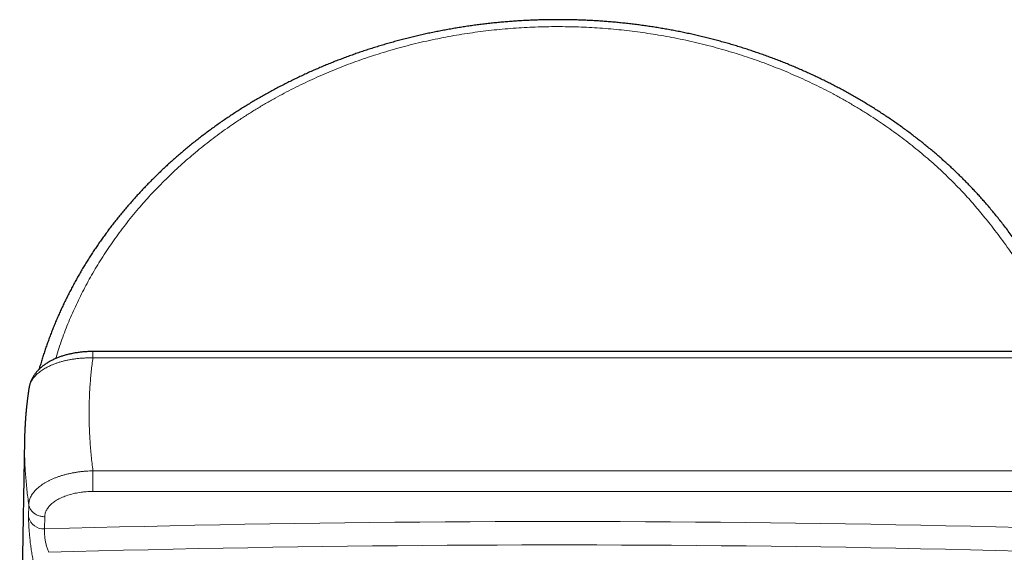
# Model space of a CAD drawing. Header units: millimetres. Extents: x 8 to 735, y 12 to 450.
# Tile 49 of 67: x 346 to 392, y 425 to 450. Entities that reach past the tile are written whole.
import ezdxf

# ---------------------------------------------------------------- set-up
doc = ezdxf.new("R2010")
doc.units = ezdxf.units.MM

msp = doc.modelspace()

# ---------------------------------------------------------------- linework, layer by layer
at = {"color": 7, "linetype": 'Continuous', "lineweight": 30}
for p, q in [((427.863, 434.191), (349.399, 434.191)), ((346.43, 432.502), (346.43, 432.499)), ((346.222, 430.073), (346, 416.788))]:
    msp.add_line(p, q, dxfattribs=at)
at = {"color": 252, "linetype": 'Continuous', "lineweight": 0}
for p, q in [((349.399, 433.897), (427.863, 433.897)), ((346.222, 430.073), (346.219, 429.801)), ((349.399, 428.648), (427.863, 428.648)), ((349.399, 427.688), (427.863, 427.688)), ((346.419, 427.072), (346.411, 426.502)), ((347.163, 426.514), (347.155, 425.944))]:
    msp.add_line(p, q, dxfattribs=at)
at = {"color": 252, "linetype": 'Continuous', "lineweight": 0, "flags": 128}
for points in [[(345.997, 416.511), (346.101, 422.741), (346.219, 429.801)], [(347.155, 425.944), (348.316, 425.977), (349.477, 426.009), (350.638, 426.039), (351.799, 426.067), (352.961, 426.093), (354.123, 426.118), (355.285, 426.141), (356.446, 426.163), (357.609, 426.183), (358.771, 426.201), (359.933, 426.218), (361.095, 426.233), (362.258, 426.246), (363.42, 426.258), (364.583, 426.267), (365.745, 426.276), (366.908, 426.282), (368.07, 426.287), (369.233, 426.291), (370.396, 426.292), (371.558, 426.292), (372.721, 426.291), (373.884, 426.288), (375.046, 426.283), (376.209, 426.276), (377.371, 426.268), (378.534, 426.258), (379.696, 426.246), (380.859, 426.233), (382.021, 426.218), (383.183, 426.202), (384.346, 426.183), (385.508, 426.164), (386.67, 426.142), (387.831, 426.119), (388.993, 426.094), (390.155, 426.068), (391.316, 426.04), (392.477, 426.01)], [(347.347, 424.86), (348.502, 424.893), (349.658, 424.924), (350.813, 424.953), (351.969, 424.981), (353.125, 425.007), (354.281, 425.032), (355.437, 425.055), (356.594, 425.076), (357.75, 425.096), (358.907, 425.114), (360.063, 425.13), (361.22, 425.145), (362.377, 425.158), (363.533, 425.169), (364.69, 425.179), (365.847, 425.187), (367.004, 425.194), (368.161, 425.198), (369.318, 425.202), (370.475, 425.203), (371.632, 425.203), (372.789, 425.201), (373.946, 425.198), (375.103, 425.193), (376.26, 425.186), (377.417, 425.178), (378.574, 425.168), (379.73, 425.157), (380.887, 425.143), (382.044, 425.128), (383.2, 425.112), (384.357, 425.094), (385.513, 425.074), (386.67, 425.053), (387.826, 425.03), (388.982, 425.005), (390.138, 424.978), (391.294, 424.95), (392.449, 424.921)]]:
    msp.add_lwpolyline(points, dxfattribs=at)
at = {"color": 252, "linetype": 'Continuous', "lineweight": 0}
msp.add_arc((347.114, 426.665), 0.722, 193.0347, 273.2044, dxfattribs=at)
at = {"color": 7, "linetype": 'Continuous', "lineweight": 30}
for points, knots in [([(395.981, 434.191), (395.948, 434.229), (395.871, 434.316), (395.752, 434.455), (395.621, 434.612), (395.488, 434.775), (395.352, 434.944), (395.213, 435.122), (395.069, 435.31), (394.921, 435.508), (394.765, 435.719), (394.601, 435.946), (394.424, 436.195), (394.229, 436.473), (394.003, 436.798), (393.731, 437.193), (393.43, 437.632), (393.14, 438.054), (392.89, 438.414), (392.679, 438.715), (392.485, 438.987), (392.304, 439.238), (392.125, 439.481), (391.947, 439.721), (391.767, 439.957), (391.593, 440.181), (391.424, 440.395), (391.258, 440.6), (391.095, 440.797), (390.934, 440.987), (390.776, 441.17), (390.619, 441.348), (390.464, 441.519), (390.309, 441.687), (390.151, 441.853), (389.989, 442.021), (389.823, 442.188), (389.655, 442.355), (389.484, 442.52), (389.311, 442.685), (389.135, 442.848), (388.956, 443.01), (388.775, 443.171), (388.592, 443.331), (388.405, 443.49), (388.216, 443.647), (388.024, 443.804), (387.83, 443.959), (387.634, 444.113), (387.436, 444.265), (387.236, 444.415), (387.035, 444.563), (386.832, 444.709), (386.627, 444.853), (386.421, 444.995), (386.213, 445.135), (386.003, 445.274), (385.792, 445.41), (385.579, 445.544), (385.366, 445.676), (385.151, 445.806), (384.935, 445.933), (384.718, 446.059), (384.499, 446.182), (384.279, 446.303), (384.057, 446.423), (383.834, 446.54), (383.609, 446.655), (383.383, 446.768), (383.156, 446.88), (382.927, 446.989), (382.696, 447.096), (382.464, 447.201), (382.231, 447.304), (381.996, 447.405), (381.759, 447.504), (381.522, 447.601), (381.283, 447.695), (381.044, 447.788), (380.803, 447.878), (380.562, 447.966), (380.319, 448.052), (380.075, 448.135), (379.83, 448.217), (379.583, 448.296), (379.336, 448.373), (379.088, 448.448), (378.839, 448.52), (378.589, 448.59), (378.338, 448.658), (378.086, 448.724), (377.833, 448.787), (377.581, 448.848), (377.328, 448.907), (377.074, 448.963), (376.819, 449.017), (376.563, 449.069), (376.307, 449.118), (376.05, 449.165), (375.793, 449.21), (375.535, 449.252), (375.277, 449.293), (375.018, 449.33), (374.759, 449.366), (374.5, 449.399), (374.24, 449.429), (373.979, 449.457), (373.719, 449.483), (373.458, 449.507), (373.196, 449.528), (372.934, 449.547), (372.671, 449.563), (372.408, 449.578), (372.145, 449.589), (371.882, 449.599), (371.619, 449.606), (371.355, 449.61), (371.092, 449.612), (370.829, 449.612), (370.566, 449.609), (370.303, 449.604), (370.04, 449.597), (369.778, 449.587), (369.515, 449.575), (369.254, 449.56), (368.993, 449.544), (368.732, 449.524), (368.471, 449.503), (368.211, 449.479), (367.95, 449.452), (367.69, 449.424), (367.431, 449.392), (367.171, 449.359), (366.912, 449.323), (366.654, 449.285), (366.395, 449.244), (366.137, 449.201), (365.879, 449.156), (365.621, 449.108), (365.364, 449.058), (365.108, 449.006), (364.853, 448.951), (364.598, 448.894), (364.344, 448.835), (364.091, 448.773), (363.838, 448.709), (363.587, 448.643), (363.337, 448.575), (363.087, 448.504), (362.838, 448.431), (362.591, 448.356), (362.344, 448.279), (362.098, 448.2), (361.854, 448.118), (361.611, 448.034), (361.368, 447.948), (361.127, 447.86), (360.888, 447.769), (360.649, 447.677), (360.411, 447.582), (360.175, 447.485), (359.94, 447.386), (359.705, 447.285), (359.472, 447.181), (359.24, 447.075), (359.01, 446.968), (358.78, 446.858), (358.553, 446.746), (358.326, 446.632), (358.101, 446.516), (357.876, 446.397), (357.653, 446.276), (357.431, 446.153), (357.21, 446.028), (356.991, 445.902), (356.774, 445.773), (356.559, 445.643), (356.346, 445.511), (356.135, 445.377), (355.926, 445.242), (355.719, 445.104), (355.512, 444.964), (355.308, 444.823), (355.105, 444.68), (354.905, 444.535), (354.706, 444.388), (354.509, 444.24), (354.314, 444.089), (354.121, 443.938), (353.93, 443.784), (353.741, 443.628), (353.553, 443.471), (353.368, 443.312), (353.184, 443.151), (353.002, 442.988), (352.822, 442.824), (352.644, 442.658), (352.468, 442.49), (352.295, 442.321), (352.123, 442.15), (351.953, 441.977), (351.785, 441.803), (351.62, 441.628), (351.457, 441.45), (351.296, 441.272), (351.137, 441.092), (350.98, 440.91), (350.825, 440.727), (350.673, 440.542), (350.523, 440.356), (350.375, 440.17), (350.23, 439.982), (350.088, 439.793), (349.948, 439.603), (349.811, 439.412), (349.676, 439.219), (349.543, 439.026), (349.413, 438.832), (349.286, 438.636), (349.161, 438.439), (349.038, 438.241), (348.918, 438.042), (348.8, 437.842), (348.685, 437.641), (348.572, 437.438), (348.461, 437.234), (348.353, 437.029), (348.247, 436.823), (348.144, 436.616), (348.043, 436.407), (347.945, 436.197), (347.849, 435.987), (347.756, 435.775), (347.666, 435.564), (347.578, 435.352), (347.493, 435.139), (347.411, 434.924), (347.331, 434.71), (347.254, 434.495), (347.18, 434.279), (347.108, 434.062), (347.039, 433.845), (346.972, 433.627), (346.925, 433.467), (346.901, 433.38), (346.897, 433.366)], [0, 0, 0, 0, 0.002506, 0.005837, 0.009258, 0.012794, 0.016458, 0.020271, 0.024254, 0.02844, 0.03287, 0.037606, 0.042739, 0.048425, 0.05496, 0.062971, 0.072917, 0.082196, 0.089128, 0.095316, 0.100946, 0.106129, 0.111065, 0.116304, 0.121294, 0.126066, 0.130655, 0.135083, 0.13937, 0.143531, 0.147579, 0.151524, 0.155375, 0.159137, 0.162909, 0.166803, 0.170706, 0.174618, 0.178541, 0.182475, 0.186421, 0.190379, 0.194352, 0.198338, 0.20234, 0.206358, 0.210394, 0.214448, 0.218492, 0.222537, 0.22658, 0.230622, 0.234664, 0.238706, 0.242731, 0.246765, 0.250801, 0.254834, 0.258857, 0.262866, 0.266854, 0.270854, 0.27485, 0.278844, 0.282836, 0.286826, 0.290816, 0.294806, 0.298796, 0.302788, 0.306782, 0.310778, 0.314777, 0.31878, 0.322794, 0.326805, 0.330814, 0.33482, 0.338825, 0.34283, 0.346835, 0.35084, 0.354847, 0.358855, 0.362866, 0.36688, 0.370899, 0.374902, 0.378911, 0.382928, 0.386947, 0.390961, 0.394964, 0.398952, 0.40296, 0.406966, 0.41097, 0.414974, 0.418978, 0.422982, 0.426988, 0.430992, 0.434995, 0.438997, 0.442998, 0.446999, 0.451001, 0.455005, 0.45901, 0.463018, 0.46703, 0.471045, 0.475065, 0.479088, 0.483107, 0.487124, 0.49114, 0.495156, 0.499173, 0.50319, 0.507196, 0.511203, 0.515212, 0.51922, 0.523222, 0.527217, 0.531201, 0.5352, 0.539199, 0.543197, 0.547195, 0.551194, 0.555194, 0.559196, 0.563201, 0.567208, 0.57122, 0.575236, 0.579257, 0.583284, 0.587295, 0.591309, 0.595327, 0.599345, 0.603361, 0.60737, 0.611373, 0.615385, 0.619395, 0.623402, 0.627408, 0.631413, 0.635419, 0.639421, 0.64342, 0.647417, 0.651412, 0.655407, 0.659401, 0.663396, 0.667391, 0.671389, 0.675388, 0.67939, 0.683396, 0.687408, 0.69141, 0.695401, 0.699405, 0.703419, 0.707442, 0.711469, 0.7155, 0.719531, 0.72356, 0.727583, 0.731599, 0.735604, 0.739597, 0.743575, 0.747587, 0.751594, 0.755596, 0.759596, 0.763592, 0.767586, 0.771578, 0.77557, 0.779561, 0.783552, 0.787544, 0.791537, 0.795533, 0.799536, 0.803539, 0.807543, 0.811548, 0.815553, 0.819559, 0.823565, 0.827573, 0.831581, 0.835589, 0.839599, 0.84361, 0.847614, 0.85162, 0.855643, 0.859659, 0.863667, 0.867669, 0.871665, 0.875656, 0.879642, 0.883625, 0.887604, 0.891581, 0.895555, 0.899529, 0.903502, 0.907475, 0.911448, 0.915423, 0.919399, 0.923378, 0.92736, 0.931346, 0.935336, 0.939332, 0.943333, 0.947341, 0.951358, 0.95536, 0.959338, 0.963325, 0.967318, 0.971314, 0.975306, 0.979289, 0.983268, 0.987259, 0.991251, 0.995243, 0.999238, 1, 1, 1, 1]), ([(349.399, 434.191), (349.377, 434.191), (349.327, 434.191), (349.246, 434.189), (349.157, 434.186), (349.067, 434.181), (348.978, 434.174), (348.888, 434.166), (348.799, 434.156), (348.709, 434.145), (348.621, 434.131), (348.533, 434.117), (348.447, 434.1), (348.361, 434.083), (348.275, 434.063), (348.19, 434.042), (348.105, 434.019), (348.023, 433.994), (347.943, 433.968), (347.863, 433.941), (347.785, 433.911), (347.707, 433.88), (347.63, 433.847), (347.555, 433.812), (347.48, 433.776), (347.407, 433.737), (347.336, 433.697), (347.266, 433.654), (347.198, 433.61), (347.135, 433.567), (347.076, 433.522), (347.019, 433.477), (346.963, 433.428), (346.909, 433.378), (346.857, 433.326), (346.808, 433.273), (346.761, 433.219), (346.718, 433.164), (346.677, 433.107), (346.639, 433.05), (346.604, 432.992), (346.572, 432.934), (346.543, 432.875), (346.517, 432.815), (346.494, 432.755), (346.474, 432.695), (346.456, 432.634), (346.443, 432.577), (346.434, 432.532), (346.431, 432.509), (346.43, 432.502)], [0, 0, 0, 0, 0.015629, 0.036212, 0.0579, 0.079565, 0.101232, 0.12292, 0.144655, 0.166522, 0.188816, 0.210335, 0.232073, 0.25399, 0.276051, 0.298222, 0.320472, 0.342507, 0.364223, 0.386143, 0.408256, 0.430552, 0.453018, 0.475637, 0.498386, 0.521237, 0.544153, 0.56708, 0.589952, 0.612701, 0.63281, 0.653916, 0.675752, 0.697495, 0.719102, 0.740538, 0.761771, 0.782773, 0.803526, 0.824015, 0.844234, 0.864184, 0.88387, 0.903301, 0.92249, 0.941453, 0.960207, 0.97877, 0.994114, 1, 1, 1, 1]), ([(346.429, 432.499), (346.428, 432.49), (346.424, 432.465), (346.417, 432.425), (346.411, 432.381), (346.405, 432.345), (346.401, 432.316), (346.397, 432.29), (346.394, 432.262), (346.389, 432.229), (346.383, 432.189), (346.377, 432.146), (346.371, 432.101), (346.366, 432.058), (346.36, 432.011), (346.354, 431.961), (346.347, 431.909), (346.34, 431.853), (346.334, 431.801), (346.329, 431.753), (346.325, 431.713), (346.32, 431.675), (346.317, 431.643), (346.314, 431.617), (346.312, 431.592), (346.309, 431.563), (346.305, 431.526), (346.301, 431.482), (346.292, 431.39), (346.28, 431.254), (346.27, 431.122), (346.264, 431.037), (346.261, 430.997), (346.258, 430.959), (346.256, 430.927), (346.255, 430.903), (346.254, 430.886), (346.253, 430.872), (346.252, 430.859), (346.251, 430.842), (346.25, 430.819), (346.248, 430.789), (346.246, 430.754), (346.244, 430.712), (346.241, 430.665), (346.239, 430.615), (346.236, 430.558), (346.233, 430.496), (346.232, 430.448), (346.231, 430.424), (346.231, 430.421)], [0, 0, 0, 0, 0.012615, 0.037719, 0.059233, 0.077164, 0.091513, 0.102285, 0.11562, 0.131484, 0.151379, 0.173491, 0.195225, 0.216561, 0.237347, 0.263751, 0.288147, 0.314096, 0.342502, 0.362878, 0.384061, 0.402811, 0.418343, 0.430657, 0.440456, 0.454627, 0.472652, 0.494531, 0.518392, 0.605088, 0.690036, 0.708763, 0.727511, 0.74628, 0.763125, 0.773629, 0.781729, 0.787427, 0.792388, 0.800702, 0.811928, 0.826068, 0.843121, 0.863088, 0.885971, 0.910821, 0.934239, 0.967558, 0.996679, 1, 1, 1, 1]), ([(346.231, 430.421), (346.227, 430.325), (346.223, 430.21), (346.222, 430.093), (346.222, 430.073)], [0, 0, 0, 0, 0.82863, 1, 1, 1, 1])]:
    msp.add_open_spline(points, degree=3, knots=knots, dxfattribs=at)
at = {"color": 252, "linetype": 'Continuous', "lineweight": 0}
for points, knots in [([(347.667, 433.862), (347.672, 433.881), (347.718, 434.041), (347.815, 434.338), (347.958, 434.755), (348.111, 435.167), (348.274, 435.574), (348.445, 435.976), (348.626, 436.375), (348.817, 436.771), (349.018, 437.163), (349.228, 437.551), (349.448, 437.936), (349.677, 438.317), (349.915, 438.693), (350.162, 439.065), (350.419, 439.433), (350.691, 439.805), (350.979, 440.181), (351.283, 440.559), (351.598, 440.932), (351.914, 441.29), (352.231, 441.633), (352.547, 441.961), (352.872, 442.283), (353.204, 442.6), (353.543, 442.911), (353.891, 443.216), (354.245, 443.515), (354.607, 443.807), (354.976, 444.093), (355.351, 444.372), (355.734, 444.644), (356.132, 444.916), (356.546, 445.187), (356.978, 445.456), (357.416, 445.717), (357.851, 445.964), (358.281, 446.198), (358.708, 446.419), (359.139, 446.632), (359.576, 446.837), (360.018, 447.035), (360.464, 447.225), (360.915, 447.407), (361.37, 447.581), (361.83, 447.747), (362.293, 447.905), (362.76, 448.054), (363.242, 448.198), (363.739, 448.337), (364.251, 448.47), (364.766, 448.592), (365.275, 448.703), (365.777, 448.803), (366.272, 448.892), (366.77, 448.972), (367.269, 449.044), (367.772, 449.106), (368.278, 449.16), (368.787, 449.205), (369.297, 449.24), (369.808, 449.266), (370.316, 449.282), (370.819, 449.29), (371.319, 449.288), (371.818, 449.278), (372.317, 449.259), (372.815, 449.231), (373.313, 449.195), (373.81, 449.149), (374.305, 449.095), (374.799, 449.032), (375.291, 448.96), (375.782, 448.88), (376.282, 448.789), (376.792, 448.686), (377.31, 448.571), (377.825, 448.446), (378.326, 448.315), (378.811, 448.177), (379.282, 448.035), (379.749, 447.884), (380.213, 447.725), (380.672, 447.558), (381.127, 447.383), (381.578, 447.199), (382.025, 447.008), (382.466, 446.809), (382.903, 446.602), (383.334, 446.388), (383.771, 446.16), (384.211, 445.919), (384.656, 445.664), (385.093, 445.4), (385.514, 445.135), (385.918, 444.868), (386.305, 444.601), (386.687, 444.328), (387.061, 444.048), (387.429, 443.762), (387.79, 443.469), (388.144, 443.17), (388.491, 442.865), (388.83, 442.554), (389.161, 442.236), (389.484, 441.913), (389.784, 441.6), (390.062, 441.297), (390.318, 441.006), (390.569, 440.711), (390.814, 440.412), (391.074, 440.084), (391.349, 439.726), (391.638, 439.338), (391.922, 438.946), (392.232, 438.509), (392.568, 438.025), (392.932, 437.495), (393.265, 437.008), (393.571, 436.566), (393.849, 436.168), (394.133, 435.773), (394.399, 435.411), (394.649, 435.082), (394.881, 434.785), (395.119, 434.493), (395.285, 434.295), (395.373, 434.196), (395.377, 434.191)], [0, 0, 0, 0, 0.001077, 0.009077, 0.017078, 0.025078, 0.032962, 0.040847, 0.048732, 0.056616, 0.064499, 0.072385, 0.08027, 0.088153, 0.096037, 0.103922, 0.111807, 0.119691, 0.128152, 0.136616, 0.14508, 0.153542, 0.161371, 0.169203, 0.177034, 0.184863, 0.192693, 0.200524, 0.208355, 0.216185, 0.224015, 0.231846, 0.239677, 0.247507, 0.255901, 0.264298, 0.272694, 0.281089, 0.288926, 0.296765, 0.304604, 0.312441, 0.320279, 0.328118, 0.335957, 0.343794, 0.351631, 0.35947, 0.367309, 0.375147, 0.383551, 0.391957, 0.400363, 0.408767, 0.416719, 0.424673, 0.432628, 0.440582, 0.448533, 0.456574, 0.464618, 0.472663, 0.480707, 0.488748, 0.496595, 0.504445, 0.512294, 0.520142, 0.52799, 0.535839, 0.543689, 0.551537, 0.559384, 0.567234, 0.575083, 0.582931, 0.591347, 0.599764, 0.608182, 0.616598, 0.624445, 0.632295, 0.640144, 0.647992, 0.65584, 0.663689, 0.671539, 0.679387, 0.687235, 0.695084, 0.702934, 0.710782, 0.719199, 0.727619, 0.736039, 0.744457, 0.752283, 0.760111, 0.767939, 0.775765, 0.783591, 0.791419, 0.799246, 0.807072, 0.814899, 0.822727, 0.830556, 0.838383, 0.845094, 0.851808, 0.858522, 0.865236, 0.871948, 0.88042, 0.888893, 0.897366, 0.905838, 0.91713, 0.928422, 0.939714, 0.948203, 0.956692, 0.965181, 0.97367, 0.980175, 0.986682, 0.993187, 0.999692, 1, 1, 1, 1]), ([(349.399, 433.897), (349.34, 433.897), (349.223, 433.899), (349.048, 433.893), (348.872, 433.883), (348.696, 433.867), (348.52, 433.844), (348.354, 433.817), (348.196, 433.786), (348.047, 433.752), (347.902, 433.712), (347.759, 433.668), (347.621, 433.619), (347.495, 433.569), (347.381, 433.518), (347.279, 433.468), (347.181, 433.414), (347.083, 433.356), (346.987, 433.291), (346.894, 433.221), (346.807, 433.147), (346.728, 433.069), (346.657, 432.989), (346.596, 432.907), (346.543, 432.824), (346.5, 432.74), (346.466, 432.653), (346.442, 432.574), (346.434, 432.523), (346.43, 432.502)], [0, 0, 0, 0, 0.039702, 0.079439, 0.119143, 0.160142, 0.201179, 0.242178, 0.279235, 0.316322, 0.35338, 0.391497, 0.429645, 0.467762, 0.499763, 0.531765, 0.564067, 0.59637, 0.633548, 0.670755, 0.707934, 0.746183, 0.784464, 0.822713, 0.860038, 0.897392, 0.934717, 0.973119, 1, 1, 1, 1]), ([(349.399, 433.897), (349.385, 433.795), (349.356, 433.591), (349.321, 433.28), (349.29, 432.965), (349.264, 432.646), (349.244, 432.324), (349.23, 432.003), (349.221, 431.684), (349.218, 431.364), (349.221, 431.04), (349.229, 430.709), (349.244, 430.37), (349.264, 430.028), (349.289, 429.684), (349.32, 429.34), (349.356, 428.994), (349.385, 428.763), (349.399, 428.648)], [0, 0, 0, 0, 0.062441, 0.125051, 0.187843, 0.250841, 0.314525, 0.376419, 0.43768, 0.498321, 0.558958, 0.621471, 0.684642, 0.748486, 0.811615, 0.874557, 0.937348, 1, 1, 1, 1]), ([(349.399, 433.897), (349.399, 433.92), (349.399, 433.967), (349.399, 434.028), (349.399, 434.081), (349.399, 434.124), (349.399, 434.157), (349.399, 434.179), (349.399, 434.191), (349.399, 434.19), (349.399, 434.19)], [0, 0, 0, 0, 0.13248, 0.264961, 0.397441, 0.529922, 0.662402, 0.794883, 0.927363, 1, 1, 1, 1]), ([(346.419, 427.072), (346.403, 427.189), (346.371, 427.423), (346.331, 427.771), (346.297, 428.116), (346.269, 428.459), (346.247, 428.799), (346.231, 429.136), (346.221, 429.47), (346.22, 429.691), (346.219, 429.801)], [0, 0, 0, 0, 0.126343, 0.252269, 0.377796, 0.502938, 0.627712, 0.752136, 0.876226, 1, 1, 1, 1]), ([(346.419, 427.072), (346.42, 427.103), (346.423, 427.164), (346.441, 427.253), (346.467, 427.341), (346.504, 427.428), (346.55, 427.513), (346.604, 427.596), (346.667, 427.676), (346.736, 427.753), (346.812, 427.828), (346.897, 427.901), (346.989, 427.971), (347.088, 428.04), (347.196, 428.106), (347.312, 428.17), (347.434, 428.23), (347.563, 428.288), (347.697, 428.341), (347.837, 428.39), (347.981, 428.436), (348.13, 428.477), (348.282, 428.514), (348.439, 428.547), (348.598, 428.576), (348.757, 428.599), (348.917, 428.618), (349.077, 428.633), (349.238, 428.643), (349.345, 428.647), (349.399, 428.648), (349.399, 428.648)], [0, 0, 0, 0, 0.037074, 0.074272, 0.11154, 0.148813, 0.186025, 0.223108, 0.257828, 0.29265, 0.327525, 0.362401, 0.397226, 0.431948, 0.467672, 0.503507, 0.5394, 0.575295, 0.611133, 0.646859, 0.682527, 0.718305, 0.754139, 0.789974, 0.825752, 0.861419, 0.896037, 0.930704, 0.96537, 0.999987, 1, 1, 1, 1]), ([(347.163, 426.514), (347.164, 426.542), (347.167, 426.597), (347.185, 426.679), (347.213, 426.76), (347.252, 426.84), (347.3, 426.917), (347.356, 426.99), (347.421, 427.06), (347.493, 427.127), (347.574, 427.191), (347.663, 427.254), (347.761, 427.313), (347.867, 427.369), (347.98, 427.421), (348.099, 427.47), (348.224, 427.513), (348.355, 427.553), (348.49, 427.587), (348.629, 427.617), (348.772, 427.641), (348.921, 427.661), (349.076, 427.676), (349.237, 427.686), (349.345, 427.687), (349.399, 427.688)], [0, 0, 0, 0, 0.044529, 0.089221, 0.133967, 0.178657, 0.223185, 0.264853, 0.306654, 0.348503, 0.390308, 0.431979, 0.4748, 0.517768, 0.560788, 0.603762, 0.646588, 0.689395, 0.732348, 0.775349, 0.818302, 0.86111, 0.907388, 0.953724, 1, 1, 1, 1]), ([(347.163, 426.514), (347.133, 426.515), (347.073, 426.517), (346.984, 426.532), (346.897, 426.555), (346.815, 426.586), (346.737, 426.626), (346.666, 426.673), (346.602, 426.728), (346.546, 426.788), (346.499, 426.854), (346.461, 426.924), (346.433, 426.997), (346.424, 427.047), (346.419, 427.072)], [0, 0, 0, 0, 0.083333, 0.166667, 0.25, 0.333333, 0.416667, 0.5, 0.583333, 0.666667, 0.75, 0.833333, 0.916667, 1, 1, 1, 1]), ([(346.652, 424.357), (346.643, 424.396), (346.626, 424.473), (346.602, 424.595), (346.578, 424.721), (346.556, 424.85), (346.536, 424.98), (346.517, 425.111), (346.499, 425.243), (346.483, 425.374), (346.469, 425.504), (346.456, 425.631), (346.445, 425.756), (346.435, 425.876), (346.428, 425.991), (346.421, 426.1), (346.416, 426.202), (346.413, 426.293), (346.411, 426.372), (346.41, 426.441), (346.41, 426.482), (346.411, 426.502)], [0, 0, 0, 0, 0.055313, 0.110809, 0.1663, 0.221605, 0.275647, 0.329873, 0.384092, 0.438124, 0.491666, 0.545401, 0.59913, 0.652663, 0.705382, 0.758296, 0.811207, 0.863921, 0.90926, 0.954661, 1, 1, 1, 1]), ([(347.347, 424.86), (347.336, 424.886), (347.314, 424.937), (347.284, 425.02), (347.257, 425.105), (347.232, 425.193), (347.211, 425.281), (347.193, 425.37), (347.178, 425.457), (347.166, 425.542), (347.157, 425.624), (347.151, 425.702), (347.148, 425.774), (347.147, 425.838), (347.149, 425.896), (347.153, 425.928), (347.155, 425.944)], [0, 0, 0, 0, 0.07455, 0.149317, 0.223837, 0.295626, 0.367644, 0.439413, 0.510298, 0.581427, 0.652307, 0.722518, 0.792971, 0.863189, 0.931593, 1, 1, 1, 1])]:
    msp.add_open_spline(points, degree=3, knots=knots, dxfattribs=at)
msp.add_open_spline([(349.399, 428.648), (349.399, 428.62), (349.399, 428.564), (349.399, 428.476), (349.399, 428.385), (349.399, 428.294), (349.399, 428.203), (349.399, 428.114), (349.399, 428.028), (349.399, 427.946), (349.399, 427.87), (349.399, 427.801), (349.399, 427.739), (349.399, 427.705), (349.399, 427.688)], degree=3, dxfattribs=at)

doc.saveas('drawing.dxf')
